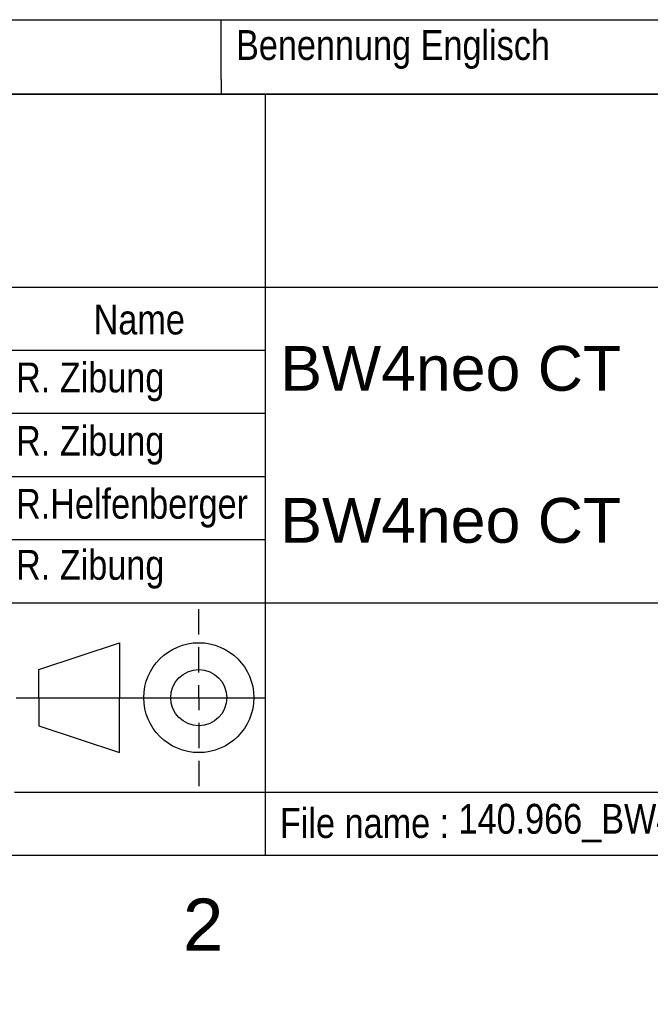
# Model space of a CAD drawing. Header units: millimetres. Extents: x 0 to 592, y 0 to 418.
# Tile 17 of 36: x 472 to 514, y 0 to 66. Entities that reach past the tile are written whole.
import ezdxf
from ezdxf import colors
from ezdxf.entities.mleader import LeaderData, LeaderLine
from ezdxf.math import Vec2, Vec3

# ---------------------------------------------------------------- set-up
doc = ezdxf.new("R2010")
doc.units = ezdxf.units.MM
for name, color, linetype in [('Cartouche', 7, 'Continuous'), ('Défaut', 7, 'Continuous'), ('Marges', 7, 'Continuous')]:
    doc.layers.add(name, color=color, linetype=linetype)

# ---------------------------------------------------------------- blocks, each defined once
blk = doc.blocks.new('_Dot')
at = {"color": 0, "linetype": 'ByBlock', "lineweight": -2}
blk.add_line((-0.5, 0), (-1, 0), dxfattribs=at)
at = {"color": 0, "linetype": 'ByBlock', "const_width": 0.5}
blk.add_lwpolyline([(-0.25, 0, 1), (0.25, 0, 1)], format="xyb", close=True, dxfattribs=at)
blk = doc.blocks.new('SE5')
at = {"layer": 'Marges', "insert": (482.625, 7.085), "char_height": 3.5, "width": 3.71335, "attachment_point": 1}
blk.add_mtext('{\\fArial|b0||i0||c0|p34;\\C7;\\H3.5;\\W1.;2}', dxfattribs=at)
blk = doc.blocks.new('SE4')
at = {"layer": 'Marges'}
blk.add_blockref('SE5', (0, 0), dxfattribs=at)

msp = doc.modelspace()

# ---------------------------------------------------------------- linework, layer by layer
at = {"layer": 'Cartouche', "color": 7, "linetype": 'Continuous'}
for p, q in [((583.9868, 60.9908), (393.9868, 60.9908)), ((488.1267, 60.9908), (488.1267, 9.9908)), ((450.4467, 48.0686), (583.9867, 48.0686)), ((447.4467, 43.8386), (488.1267, 43.8386)), ((447.4467, 39.6086), (488.1267, 39.6086)), ((447.4467, 35.3786), (488.1267, 35.3786)), ((447.4467, 31.1486), (488.1267, 31.1486)), ((447.4467, 26.9186), (583.9867, 26.9186)), ((483.6917, 24.7879), (483.6917, 26.4826)), ((472.987, 22.4304), (478.3924, 24.2348)), ((478.3924, 24.2348), (478.3924, 20.551)), ((483.6917, 22.2458), (483.6917, 23.9405)), ((472.987, 20.551), (472.987, 22.4304)), ((483.6917, 20.551), (483.6917, 21.3984)), ((471.4614, 20.551), (488.1267, 20.551)), ((472.987, 20.551), (472.987, 18.6717)), ((478.3924, 16.8673), (478.3924, 20.551)), ((483.6917, 20.551), (483.6917, 19.7036)), ((472.987, 18.6717), (478.3924, 16.8673)), ((483.6917, 18.8563), (483.6917, 17.1615)), ((483.6917, 16.3142), (483.6917, 14.6194)), ((471.3467, 14.2286), (583.9867, 14.2286))]:
    msp.add_line(p, q, dxfattribs=at)
for radius in [3.6837, 1.8794]:
    msp.add_circle((483.6917, 20.551), radius, dxfattribs=at)
at = {"layer": 'Défaut', "color": 7, "linetype": 'Continuous'}
for p, q in [((393.9867, 65.9908), (583.9867, 65.9908)), ((485.1867, 61.9908), (485.1867, 65.9908)), ((485.1867, 61.9908), (485.1867, 60.9908)), ((393.9866, 60.9908), (583.9866, 60.9908)), ((393.9867, 60.9908), (583.9867, 60.9908)), ((393.9867, 9.99), (583.9867, 9.99))]:
    msp.add_line(p, q, dxfattribs=at)
at = {"layer": 'Marges', "color": 7, "linetype": 'Continuous'}
msp.add_line((10, 10), (584, 10), dxfattribs=at)

# ---------------------------------------------------------------- block references
msp.add_blockref('SE4', (0, 0))

# ---------------------------------------------------------------- texts
at = {"layer": 'Cartouche', "char_height": 2}
for s, insert, width, attachment_point in [('{\\fArial Narrow|b0||i0||c0|p34;\\C7;\\H2.;\\W1.;Name}', (479.7078, 45.8818), 16.373596, 5), ('{\\fArial Narrow|b0||i0||c0|p34;\\C7;\\H2.;\\W1.;R. Zibung}', (471.4577, 41.7128), 17.834493, 4), ('{\\fArial Narrow|b0||i0||c0|p34;\\C7;\\H2.;\\W1.;R. Zibung}', (471.4577, 37.4613), 17.834493, 4), ('{\\fArial Narrow|b0||i0||c0|p34;\\C7;\\H2.;\\W1.;R.Helfenberger}', (471.4577, 33.2447), 18.045871, 4), ('{\\fArial Narrow|b0||i0||c0|p34;\\C7;\\H2.;\\W1.;R. Zibung}', (471.4577, 29.153), 17.940182, 4), ('{\\fArial Narrow|b0||i0||c0|p34;\\C7;\\H2.;\\W1.;File name :}', (489.1236, 12.1354), 19.97745, 4), ('{\\fArial Narrow|b0||i0||c0|p34;\\C7;\\H2.;\\W1.;140.966_BW4neo_CT_00355555.dft}', (501.0818, 12.1434), 71.671298, 4)]:
    msp.add_mtext(s, dxfattribs=dict(at, insert=insert, width=width, attachment_point=attachment_point))
at = {"layer": 'Défaut', "attachment_point": 4}
for s, insert, char_height, width in [('{\\fArial Narrow|b0||i0||c0|p34;\\C7;\\H2.;\\W1.;Benennung Englisch}', (486.1867, 63.9908), 2, 47.4), ('{\\fArial|b0||i0||c0|p34;\\C7;\\H3.;\\W1.;BW4neo CT}', (489.1495, 42.6013), 3, 93.809481), ('{\\fArial|b0||i0||c0|p34;\\C7;\\H3.;\\W1.;BW4neo CT}', (489.1495, 32.413), 3, 93.809481)]:
    msp.add_mtext(s, dxfattribs=dict(at, insert=insert, char_height=char_height, width=width))

# ---------------------------------------------------------------- leaders
at = {"layer": 'Cartouche', "color": 7, "linetype": 'Continuous'}
ml = msp.add_multileader_mtext('Standard', dxfattribs=at)
ml.set_content('{\\pxsm0.9;\\fArial|b0||i0||c0|p34;\\W1.;1 / 1\\P}', color=256)
ml.set_leader_properties()
ml.set_arrow_properties(name='DOT')
ml.build(insert=Vec2(0, 0))
ml.multileader.update_dxf_attribs({"leader_type": 0, "dogleg_length": 0, "arrow_head_size": 2})
ctx = ml.context
ctx.base_point, ctx.char_height, ctx.arrow_head_size, ctx.landing_gap_size = Vec3(573.7628, 12.1221), 2, 2, 0.7
ctx.text_align_type = 1
notes = []
notes.append((ctx, [(0, (0, 0, 0), (0, 0), (1, 0), 1, [])]))
ctx.mtext.insert, ctx.mtext.alignment = Vec3(578.0708, 13.1391), 2
for ctx, leaders in notes:
    for number, flags, end, landing, length, lines in leaders:
        leader = LeaderData()
        leader.index, (leader.has_last_leader_line, leader.has_dogleg_vector, leader.attachment_direction) = number, flags
        leader.last_leader_point, leader.dogleg_vector, leader.dogleg_length = Vec3(end), Vec3(landing), length
        for number, points, colour, breaks in lines:
            line = LeaderLine()
            line.index, line.vertices, line.color, line.breaks = number, Vec3.list(points), colors.encode_raw_color(colour), breaks
            leader.lines.append(line)
        ctx.leaders.append(leader)

doc.saveas('drawing.dxf')
